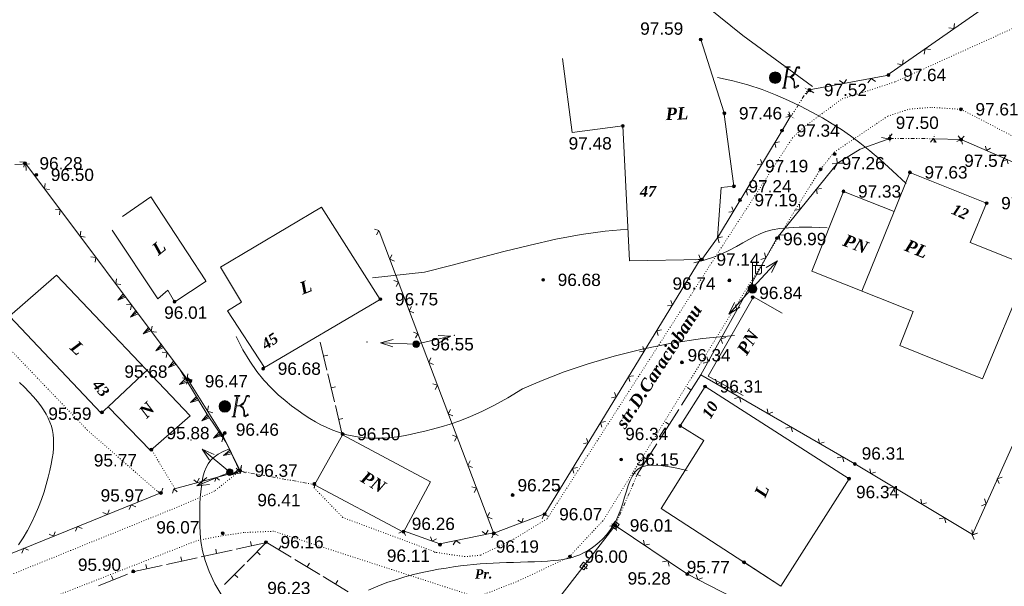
# Model space of a CAD drawing. Header units: millimetres. Extents: x 9396 to 25236, y 15106 to 31102.
# Tile 51 of 256: x 10428 to 10563, y 16266 to 16344. Entities that reach past the tile are written whole.
import ezdxf
from ezdxf.enums import TextEntityAlignment as Align

# ---------------------------------------------------------------- set-up
doc = ezdxf.new("R2010")
doc.units = ezdxf.units.MM
for name, pattern in [('DIVIDE', [1.25, 0.5, -0.25, 0, -0.25, 0, -0.25]), ('DOT', [0.25, 0, -0.25]), ('HIDDEN', [0.375, 0.25, -0.125])]:
    doc.linetypes.add(name, pattern=pattern)
for name, color, linetype, lineweight, true_color in [('1001010', 7, 'Continuous', 9, 0x000000), ('10010110', 7, 'Continuous', 20, 0xa25100), ('10010212', 7, 'Continuous', 9, 0x000000), ('10010230', 7, 'Continuous', 20, 0x000000), ('1060000', 7, 'Continuous', 9, 0x000000), ('1070000', 7, 'DOT', 9, 0x000000), ('2030003', 7, 'Continuous', 9, 0x000000), ('2030012', 7, 'Continuous', 9, 0x000000), ('21100200', 7, 'HIDDEN', 0, 0x800080), ('3000105', 7, 'DIVIDE', 9, 0x000000), ('3000113', 7, 'Continuous', 9, 0x000000), ('3000130', 7, 'Continuous', 9, 0x000000), ('3000220', 7, 'Continuous', 9, 0x000000), ('3000260', 7, 'Continuous', 9, 0x000000), ('5010410', 7, 'Continuous', 9, 0x000000), ('6011210', 1, 'Continuous', 9, 0xff0000)]:
    doc.layers.add(name, color=color, linetype=linetype, lineweight=lineweight, true_color=true_color)
doc.styles.add('1', font='timesbi.ttf', dxfattribs={"height": 0.00127})
doc.styles.add('10', font='timesbi.ttf', dxfattribs={"height": 0.001481})
doc.styles.add('2', font='timesbi.ttf', dxfattribs={"height": 0.001693})
doc.styles.add('9', font='timesbi.ttf', dxfattribs={"height": 0.001693})
doc.styles.add('F2', font='arial.ttf', dxfattribs={"height": 0.001693})

# ---------------------------------------------------------------- blocks, each defined once
blk = doc.blocks.new('SYMBOL21100200')
at = {"true_color": 0x800080}
h = blk.add_hatch(color=216, dxfattribs=at)
edge = h.paths.add_edge_path()
edge.add_arc((0, 0), 0.1, 0, 360)
at = {"color": 216, "linetype": 'Continuous', "lineweight": 0, "true_color": 0x800080}
blk.add_circle((0, 0), 0.1, dxfattribs=at)
blk = doc.blocks.new('SYMBOL5010410')
at = {"true_color": 0xffffff}
for points in [[(0.6715, 0.711), (0.8295, 0.711), (0.5925, -0.6715), (0.474, -0.711), (0.7505, -0.711), (0.6715, -0.6715), (0.9085, 0.711), (1.027, 0.711), (1.027, 0.7505), (0.711, 0.7505)], [(1, 0.05), (1.15, 0.15), (1.3035, 0.2765), (1.3825, 0.474), (1.4615, 0.711), (1.5405, 0.7505), (1.659, 0.7505), (1.6985, 0.6715), (1.659, 0.632), (1.58, 0.6715), (1.5405, 0.711), (1.4615, 0.632), (1.422, 0.4345), (1.264, 0.158), (1.106, 0.0395), (1.264, -0.079), (1.343, -0.316), (1.343, -0.553), (1.3825, -0.632), (1.501, -0.5925), (1.58, -0.5135), (1.6195, -0.5925), (1.4615, -0.6715), (1.3825, -0.711), (1.3035, -0.6715), (1.3035, -0.553), (1.3035, -0.316), (1.2245, -0.1185), (1.106, 0)], [(-0.0395, -0.0395), (0.0395, -0.0395), (0.0395, 0.0395), (-0.0395, 0.0395)]]:
    blk.add_hatch(color=7, dxfattribs=at).paths.add_polyline_path(points)
h = blk.add_hatch(color=7, dxfattribs=at)
edge = h.paths.add_edge_path()
edge.add_arc((0, 0), 0.395, 0, 360)
at = {"color": 18, "linetype": 'Continuous', "lineweight": 0, "true_color": 0x000000, "flags": 128}
for points in [[(0.6715, 0.711), (0.8295, 0.711), (0.5925, -0.6715), (0.474, -0.711), (0.7505, -0.711), (0.6715, -0.6715), (0.9085, 0.711), (1.027, 0.711), (1.027, 0.7505), (0.711, 0.7505), (0.6715, 0.711)], [(1, 0.05), (1, 0.05), (1.15, 0.15), (1.3035, 0.2765), (1.3825, 0.474), (1.4615, 0.711), (1.5405, 0.7505), (1.659, 0.7505), (1.6985, 0.6715), (1.659, 0.632), (1.58, 0.6715), (1.5405, 0.711), (1.4615, 0.632), (1.422, 0.4345), (1.264, 0.158), (1.106, 0.0395), (1.264, -0.079), (1.343, -0.316), (1.343, -0.553), (1.3825, -0.632), (1.501, -0.5925), (1.58, -0.5135), (1.6195, -0.5925), (1.4615, -0.6715), (1.3825, -0.711), (1.3035, -0.6715), (1.3035, -0.553), (1.3035, -0.316), (1.2245, -0.1185), (1.106, 0), (1, 0.05)], [(-0.0395, -0.0395), (0.0395, -0.0395), (0.0395, 0.0395), (-0.0395, 0.0395)]]:
    blk.add_lwpolyline(points, close=True, dxfattribs=at)
blk.add_lwpolyline([(1, 0.05), (0.8, 0.05)], dxfattribs=at)
at = {"color": 3, "linetype": 'Continuous', "lineweight": 0, "true_color": 0x00ea00}
blk.add_circle((0, 0), 0.395, dxfattribs=at)
blk = doc.blocks.new('SYMBOL2030012')
at = {"true_color": 0xffffff}
h = blk.add_hatch(color=7, dxfattribs=at)
edge = h.paths.add_edge_path()
edge.add_arc((0, 0), 0.225, 0, 360)
at = {"true_color": 0x000000}
h = blk.add_hatch(color=18, dxfattribs=at)
edge = h.paths.add_edge_path()
edge.add_arc((0, 0), 0.05, 0, 360)
at = {"color": 18, "linetype": 'Continuous', "lineweight": 0, "true_color": 0x000000}
for radius in [0.225, 0.05]:
    blk.add_circle((0, 0), radius, dxfattribs=at)
blk = doc.blocks.new('SYMBOL2030003')
at = {"true_color": 0xffffff}
h = blk.add_hatch(color=7, dxfattribs=at)
edge = h.paths.add_edge_path()
edge.add_arc((0, 0), 0.3, 0, 360)
at = {"true_color": 0x000000}
h = blk.add_hatch(color=18, dxfattribs=at)
edge = h.paths.add_edge_path()
edge.add_arc((0, 0), 0.1, 0, 360)
at = {"color": 18, "linetype": 'Continuous', "lineweight": 0, "true_color": 0x000000, "flags": 128}
for points in [[(0, 0.3), (0, 1.75)], [(0, 1.6), (0.85, 1.6)], [(0.2, 1.6), (0.2, 1.1), (0.3, 1), (0.5, 1), (0.6, 1.1), (0.6, 1.6)]]:
    blk.add_lwpolyline(points, dxfattribs=at)
at = {"color": 18, "linetype": 'Continuous', "lineweight": 0, "true_color": 0x000000}
for radius in [0.3, 0.1]:
    blk.add_circle((0, 0), radius, dxfattribs=at)

msp = doc.modelspace()

# ---------------------------------------------------------------- linework, layer by layer
at = {"layer": '1001010', "color": 253}
for p, q in [((10550.42, 16323.29), (10548.27, 16317.91)), ((10560.95, 16319.07), (10550.42, 16323.29)), ((10548.27, 16317.91), (10541.3, 16320.68)), ((10469.63, 16318.53), (10477.7, 16305.85)), ((10548.27, 16317.91, 73.27), (10543.84, 16306.97)), ((10566.82, 16310.42), (10560.39, 16294.95)), ((10433.23, 16309.19), (10451.58, 16289.88)), ((10453.79, 16308.36), (10449.47, 16305.53)), ((10532.89, 16303.95, 58.4), (10528.94, 16306.2, 58.4)), ((10440.39, 16291.15), (10445.79, 16296.22)), ((10484.59, 16280.82), (10472.53, 16287.26)), ((10532.68, 16266.5), (10542.06, 16281.23))]:
    msp.add_line(p, q, dxfattribs=at)
for points in [[(10521.7, 16341.54, 0), (10524.89, 16331.61, 0), (10526.25, 16321.38, 0), (10524.49, 16321.21, 0), (10524.02, 16314.29, 0), (10521.86, 16311.33, 0), (10511.94, 16311.13, 0), (10510.99, 16329.7, 0), (10504.05, 16328.78, 0), (10502.73, 16338.95, 0)], [(10453.73, 16308.39, 0), (10446.17, 16319.94, 0), (10442.29, 16317.25, 0)], [(10541.3, 16320.68, 0), (10536.94, 16309.72, 0), (10550.87, 16304.17, 0), (10549.03, 16299.52, 0), (10560.39, 16294.95, 0)], [(10477.7, 16305.85, 0), (10461.8, 16296.49, 0), (10456.73, 16304.28, 0), (10458.65, 16305.47, 0), (10455.76, 16310.27, 0), (10469.63, 16318.53, 0)], [(10560.95, 16319.07, 0), (10558.71, 16313.67, 0), (10566.82, 16310.42, 0)], [(10449.44, 16305.53, 0), (10448.54, 16307.1, 0), (10447.15, 16305.91, 0), (10440.86, 16315.36, 0)], [(10440.33, 16291.09, 0), (10439.38, 16290.25, 0), (10426.77, 16303.54, 0), (10433.23, 16309.19, 0)], [(10528.94, 16306.2, 58.4), (10522.74, 16295.33, 58.4), (10527.53, 16292.67, 58.4)], [(10542.06, 16281.23, 0), (10522.3, 16293.89, 0), (10518.87, 16288.48, 0), (10522.12, 16286.5, 0), (10516.28, 16277.15, 0), (10532.68, 16266.5, 0), (10527.65, 16269.77, 0)], [(10451.58, 16289.88, 0), (10446.15, 16285.12, 0), (10440.33, 16291.09, 0)], [(10472.53, 16287.26, 0), (10468.65, 16280.41, 0), (10480.87, 16273.87, 0), (10484.59, 16280.82, 0)]]:
    msp.add_polyline3d(points, dxfattribs=at)
at = {"layer": '10010110'}
for points in [[(10549.91, 16321.77, 0), (10548.05, 16323.51, 0), (10546.4, 16325, 0), (10544.92, 16326.27, 0), (10543.56, 16327.36, 0), (10542.27, 16328.31, 0), (10541.02, 16329.17, 0), (10539.74, 16329.98, 0), (10538.4, 16330.77, 0), (10536.95, 16331.57, 0), (10535.4, 16332.38, 0), (10533.74, 16333.17, 0), (10531.98, 16333.94, 0), (10530.12, 16334.66, 0), (10528.17, 16335.31, 0), (10526.12, 16335.87, 0), (10523.98, 16336.32, 0)], [(10539.06, 16315.68, 0), (10536.97, 16315.75, 0), (10535.22, 16315.76, 0), (10533.77, 16315.7, 0), (10532.55, 16315.59, 0), (10531.53, 16315.41, 0), (10530.64, 16315.16, 0), (10529.84, 16314.86, 0), (10529.07, 16314.49, 0), (10528.29, 16314.07, 0), (10527.47, 16313.6, 0), (10526.6, 16313.11, 0), (10525.65, 16312.6, 0), (10524.61, 16312.11, 0), (10523.46, 16311.65, 0), (10522.18, 16311.24, 0), (10520.76, 16310.89, 0)], [(10511.72, 16315.5, 0), (10508.58, 16315.24, 0), (10505.27, 16314.77, 0), (10501.82, 16314.11, 0), (10498.27, 16313.31, 0), (10494.65, 16312.42, 0), (10491.01, 16311.48, 0), (10487.37, 16310.52, 0), (10483.76, 16309.6, 0)], [(10497.23, 16293.59, 57.83), (10499.92, 16294.73, 77.71), (10502.93, 16295.89, 93.23), (10506.24, 16297.01, 105.04), (10509.82, 16298.07, 113.8), (10513.64, 16299.02, 120.17), (10517.69, 16299.83, 124.8), (10521.92, 16300.47, 128.34), (10526.32, 16300.88, 131.45)], [(10457.93, 16300.76, 81.68), (10458.83, 16298.95, 101.79), (10459.77, 16297.36, 114.68), (10460.74, 16295.96, 121.35), (10461.72, 16294.75, 122.79), (10462.7, 16293.69, 120.01), (10463.67, 16292.76, 114), (10464.62, 16291.95, 105.77), (10465.53, 16291.24, 96.31), (10466.4, 16290.6, 86.5), (10467.23, 16290.02, 76.67), (10468.02, 16289.51, 67.03), (10468.79, 16289.05, 57.77), (10469.53, 16288.65, 49.11), (10470.25, 16288.3, 41.24), (10470.97, 16287.99, 34.36), (10471.68, 16287.72, 28.69), (10472.39, 16287.48, 24.36), (10473.11, 16287.28, 21.32), (10473.83, 16287.11, 19.42), (10474.56, 16286.97, 18.55), (10475.3, 16286.87, 18.58), (10476.05, 16286.81, 19.38), (10476.81, 16286.78, 20.82), (10477.58, 16286.78, 22.78), (10478.37, 16286.82, 25.12), (10479.18, 16286.89, 27.65), (10480.02, 16286.99, 30.16), (10480.89, 16287.13, 32.46), (10481.81, 16287.31, 34.32), (10482.78, 16287.52, 35.56), (10483.8, 16287.76, 35.97), (10484.89, 16288.04, 35.34), (10486.04, 16288.36, 33.65), (10487.29, 16288.74, 31.55), (10488.63, 16289.2, 29.91), (10490.07, 16289.77, 29.54), (10491.65, 16290.47, 31.31), (10493.36, 16291.32, 36.05), (10495.21, 16292.35, 44.61), (10497.23, 16293.59, 57.83)], [(10428, 16272.14, 18.94), (10428.66, 16273.13, 21.36), (10429.27, 16274.14, 24.09), (10429.82, 16275.19, 26.75), (10430.33, 16276.25, 29.21), (10430.78, 16277.33, 31.36), (10431.18, 16278.39, 33.09), (10431.53, 16279.44, 34.29), (10431.84, 16280.46, 34.86), (10432.11, 16281.44, 34.69), (10432.33, 16282.36, 33.68), (10432.52, 16283.21, 31.78), (10432.66, 16284.01, 29.12), (10432.77, 16284.74, 25.91), (10432.83, 16285.43, 22.34), (10432.85, 16286.08, 18.62), (10432.84, 16286.7, 14.93), (10432.78, 16287.29, 11.48), (10432.68, 16287.86, 8.46), (10432.53, 16288.43, 6.02), (10432.34, 16288.99, 4.14), (10432.1, 16289.54, 2.74), (10431.82, 16290.1, 1.74), (10431.47, 16290.67, 1.08), (10431.07, 16291.25, 0.66), (10430.61, 16291.85, 0.42), (10430.09, 16292.47, 0.29), (10429.5, 16293.12, 0.19), (10428.86, 16293.78, 0.12), (10428.18, 16294.45, 0.07)], [(10456.07, 16264.96, 0), (10454.99, 16266.81, 0), (10454.2, 16268.48, 0), (10453.64, 16269.98, 0), (10453.27, 16271.34, 0), (10453.06, 16272.59, 0), (10452.96, 16273.74, 0), (10452.91, 16274.82, 0), (10452.9, 16275.84, 0), (10452.9, 16276.82, 0), (10452.92, 16277.75, 0), (10452.97, 16278.63, 0), (10453.04, 16279.45, 0), (10453.13, 16280.22, 0), (10453.24, 16280.94, 0), (10453.39, 16281.61, 0), (10453.56, 16282.22, 0), (10453.78, 16282.78, 0), (10454.06, 16283.29, 0), (10454.42, 16283.76, 0), (10454.87, 16284.19, 0), (10455.44, 16284.59, 0), (10456.13, 16284.97, 0), (10456.98, 16285.32, 0)], [(10519.85, 16282.36, 0), (10517.99, 16282.75, 0), (10516.48, 16282.98, 0), (10515.28, 16283.07, 0), (10514.34, 16283.03, 0), (10513.62, 16282.85, 0), (10513.07, 16282.55, 0), (10512.65, 16282.13, 0), (10512.31, 16281.61, 0), (10512.02, 16280.98, 0), (10511.75, 16280.28, 0), (10511.5, 16279.52, 0), (10511.25, 16278.72, 0), (10511, 16277.89, 0), (10510.72, 16277.07, 0), (10510.42, 16276.26, 0), (10510.07, 16275.5, 0), (10509.68, 16274.79, 0), (10509.24, 16274.13, 0), (10508.76, 16273.53, 0), (10508.26, 16272.99, 0), (10507.73, 16272.5, 0), (10507.2, 16272.06, 0), (10506.66, 16271.67, 0), (10506.13, 16271.33, 0), (10505.61, 16271.04, 0), (10505.09, 16270.79, 0), (10504.57, 16270.58, 0), (10504.03, 16270.41, 0), (10503.46, 16270.26, 0), (10502.84, 16270.15, 0), (10502.18, 16270.06, 0), (10501.45, 16269.98, 0), (10500.65, 16269.92, 0), (10499.79, 16269.88, 0), (10498.88, 16269.84, 0), (10497.94, 16269.81, 0), (10496.97, 16269.78, 0), (10496, 16269.75, 0), (10495.04, 16269.72, 0), (10494.09, 16269.69, 0), (10493.18, 16269.65, 0), (10492.29, 16269.6, 0), (10491.41, 16269.53, 0), (10490.52, 16269.46, 0), (10489.63, 16269.37, 0), (10488.71, 16269.26, 0), (10487.76, 16269.13, 0), (10486.76, 16268.97, 0), (10485.71, 16268.79, 0), (10484.61, 16268.59, 0), (10483.46, 16268.34, 0), (10482.28, 16268.06, 0), (10481.07, 16267.74, 0), (10479.84, 16267.37, 0), (10478.6, 16266.96, 0), (10477.35, 16266.48, 0), (10476.1, 16265.95, 0)]]:
    msp.add_polyline3d(points, dxfattribs=at)
at = {"layer": '10010212', "color": 253}
for p, q in [((10427.53, 16324.37), (10429.55, 16324.46)), ((10429.04, 16324.44), (10429.08, 16323.54))]:
    msp.add_line(p, q, dxfattribs=at)
at = {"layer": '10010230', "color": 253}
for p, q in [((10442.56, 16306.4, 96.64), (10441.68, 16305.74, 96.64)), ((10444.29, 16304.09, 96.64), (10443.41, 16303.43, 96.64)), ((10446.03, 16301.77, 96.64), (10445.15, 16301.11, 96.64)), ((10447.76, 16299.46, 96.64), (10446.88, 16298.8, 96.64)), ((10449.5, 16297.15, 96.64), (10448.62, 16296.49, 96.64)), ((10451.09, 16294.74, 96.64), (10450.15, 16294.17, 96.64)), ((10452.59, 16292.27, 96.64), (10451.65, 16291.7, 96.64)), ((10454.11, 16289.81, 96.64), (10453.19, 16289.2, 96.64)), ((10455.72, 16287.41, 96.64), (10454.81, 16286.8, 96.64)), ((10457.15, 16284.91, 96.64), (10456.15, 16284.44, 96.64)), ((10458.39, 16282.3, 96.64), (10457.39, 16281.82, 96.64))]:
    msp.add_line(p, q, dxfattribs=at)
for points in [[(10442.39, 16306.63, 96.64), (10441.68, 16305.74, 96.64), (10442.73, 16306.17, 96.64)], [(10442.56, 16306.4, 0), (10450.23, 16296.16, 4.13), (10453.87, 16290.16, 193.28), (10456.54, 16286.19, 0), (10458.39, 16282.29, 38.86)], [(10444.12, 16304.32, 96.64), (10443.41, 16303.43, 96.64), (10444.47, 16303.86, 96.64)], [(10445.85, 16302.01, 96.64), (10445.15, 16301.11, 96.64), (10446.2, 16301.54, 96.64)], [(10447.59, 16299.69, 96.64), (10446.88, 16298.8, 96.64), (10447.94, 16299.23, 96.64)], [(10449.32, 16297.38, 96.64), (10448.62, 16296.49, 96.64), (10449.67, 16296.92, 96.64)], [(10450.94, 16294.99, 96.64), (10450.15, 16294.17, 96.64), (10451.24, 16294.5, 96.64)], [(10452.44, 16292.52, 96.64), (10451.65, 16291.7, 96.64), (10452.74, 16292.02, 96.64)], [(10453.95, 16290.05, 96.64), (10453.19, 16289.2, 96.64), (10454.27, 16289.57, 96.64)], [(10455.56, 16287.65, 96.64), (10454.81, 16286.8, 96.64), (10455.88, 16287.17, 96.64)], [(10457.02, 16285.17, 96.64), (10456.15, 16284.44, 96.64), (10457.27, 16284.65, 96.64)], [(10458.26, 16282.56, 96.64), (10457.39, 16281.82, 96.64), (10458.51, 16282.03, 96.64)]]:
    msp.add_polyline3d(points, dxfattribs=at)
for points in [[(10442.39, 16306.63, 96.64), (10441.68, 16305.74, 96.64), (10442.73, 16306.17, 96.64), (10442.39, 16306.63, 96.64)], [(10444.12, 16304.32, 96.64), (10443.41, 16303.43, 96.64), (10444.47, 16303.86, 96.64), (10444.12, 16304.32, 96.64)], [(10445.85, 16302.01, 96.64), (10445.15, 16301.11, 96.64), (10446.2, 16301.54, 96.64), (10445.85, 16302.01, 96.64)], [(10447.59, 16299.69, 96.64), (10446.88, 16298.8, 96.64), (10447.94, 16299.23, 96.64), (10447.59, 16299.69, 96.64)], [(10449.32, 16297.38, 96.64), (10448.62, 16296.49, 96.64), (10449.67, 16296.92, 96.64), (10449.32, 16297.38, 96.64)], [(10450.94, 16294.99, 96.64), (10450.15, 16294.17, 96.64), (10451.24, 16294.5, 96.64), (10450.94, 16294.99, 96.64)], [(10452.44, 16292.52, 96.64), (10451.65, 16291.7, 96.64), (10452.74, 16292.02, 96.64), (10452.44, 16292.52, 96.64)], [(10453.95, 16290.05, 96.64), (10453.19, 16289.2, 96.64), (10454.27, 16289.57, 96.64), (10453.95, 16290.05, 96.64)], [(10455.56, 16287.65, 96.64), (10454.81, 16286.8, 96.64), (10455.88, 16287.17, 96.64), (10455.56, 16287.65, 96.64)], [(10457.02, 16285.17, 96.64), (10456.15, 16284.44, 96.64), (10457.27, 16284.65, 96.64), (10457.02, 16285.17, 96.64)], [(10458.26, 16282.56, 96.64), (10457.39, 16281.82, 96.64), (10458.51, 16282.03, 96.64), (10458.26, 16282.56, 96.64)]]:
    msp.add_polyline3d(points, close=True, dxfattribs=at)
at = {"layer": '1060000', "color": 253}
msp.add_line((10483.76, 16309.6), (10476.62, 16308.81), dxfattribs=at)
at = {"layer": '1070000', "color": 253}
for p, q in [((10508.25, 16275.39), (10538.15, 16323.73)), ((10524.72, 16313.26), (10500.59, 16275.71)), ((10449.48, 16279.9), (10446.27, 16285.24)), ((10508.25, 16275.45), (10503.7, 16270.58)), ((10503.7, 16270.52), (10496.68, 16267.2))]:
    msp.add_line(p, q, dxfattribs=at)
for points in [[(10524.72, 16313.26, 0), (10534.29, 16328.02, 0), (10535.81, 16329.47, 0), (10541.13, 16333.41, 0), (10543.92, 16334.26, 0), (10548.45, 16335.75, 0), (10565.9, 16343.68, 0)], [(10547.37, 16331.01, 0), (10550.36, 16331.99, 0), (10553.41, 16332.22, 0), (10557.41, 16331.96, 0)], [(10557.41, 16331.96, 0), (10572.21, 16324.31, 0), (10577.67, 16319.78, 0), (10581.9, 16312.46, 0)], [(10547.37, 16331.01, 0), (10539.97, 16326.03, 0), (10538.15, 16323.73, 0)], [(10426.77, 16303.54, 0), (10424.06, 16301.91, 0), (10437.46, 16287.92, 0), (10447.45, 16279.18, 0)], [(10458.39, 16282.29, 0), (10454.94, 16279.54, 0), (10450.47, 16277.59, 0)], [(10485.38, 16271.12, 0), (10472.55, 16275.91, 0), (10468.54, 16280.05, 0)], [(10450.47, 16277.59, 0), (10382.19, 16249.84, 0), (10362.81, 16238.25, 0), (10359.96, 16232.75, 0), (10351.6, 16226.29, 0), (10359.58, 16222.68, 0), (10366.61, 16232.94, 0), (10377.82, 16240.34, 0), (10395.67, 16250.41, 0), (10452.54, 16272.74, 0)], [(10500.59, 16275.71, 0), (10496, 16272.93, 0), (10491.46, 16270.73, 0), (10489.33, 16270.53, 0), (10484.86, 16271.18, 0)], [(10463.05, 16274.02, 0), (10458.95, 16273.84, 0), (10455.52, 16273.32, 0), (10452.54, 16272.74, 0)], [(10496.68, 16267.2, 0), (10490.96, 16264.97, 0), (10463.05, 16274.02, 0)]]:
    msp.add_polyline3d(points, dxfattribs=at)
at = {"layer": '3000105', "color": 253}
for p, q in [((10534.1, 16330.98, 151.18), (10536.4, 16334.63)), ((10536.82, 16334.36, 75.59), (10535.89, 16334.95, 75.59)), ((10533.68, 16331.25, 75.59), (10534.61, 16330.66, 75.59)), ((10547.66, 16328.45), (10547.65, 16327.35)), ((10547.65, 16327.95), (10553.76, 16327.92)), ((10553.76, 16327.42), (10553.76, 16328.52)), ((10458.6, 16282.75), (10458.4, 16281.67)), ((10458.51, 16282.26), (10468.71, 16280.41)), ((10513.45, 16281.62), (10512.44, 16282.05)), ((10468.62, 16279.92), (10468.82, 16281)), ((10509.97, 16274.83), (10512.99, 16281.81)), ((10509.51, 16275.02), (10510.52, 16274.59))]:
    msp.add_line(p, q, dxfattribs=at)
at = {"layer": '3000113', "color": 253}
msp.add_polyline3d([(10537.04, 16335.07, 0), (10527.49, 16342.08, 0), (10501.34, 16363.17, 0)], dxfattribs=at)
at = {"layer": '3000130', "color": 253}
for p, q in [((10509.97, 16274.83), (10501.26, 16263.59)), ((10510.44, 16274.46), (10510.24, 16274.61)), ((10506.11, 16268.87), (10505.91, 16269.03))]:
    msp.add_line(p, q, dxfattribs=at)
for points in [[(10509.94, 16275.37, 0), (10509.44, 16274.72, 0), (10509.99, 16274.29, 0), (10510.49, 16274.94, 0), (10509.94, 16275.37, 0)], [(10509.96, 16274.72, 0), (10510.02, 16274.73, 0), (10510.06, 16274.77, 0), (10510.07, 16274.83, 0), (10510.06, 16274.88, 0), (10510.02, 16274.92, 0), (10509.96, 16274.94, 0), (10509.91, 16274.92, 0), (10509.87, 16274.88, 0), (10509.86, 16274.83, 0), (10509.87, 16274.77, 0), (10509.91, 16274.73, 0), (10509.96, 16274.72, 0)], [(10505.61, 16269.78, 0), (10505.11, 16269.13, 0), (10505.66, 16268.7, 0), (10506.17, 16269.35, 0), (10505.61, 16269.78, 0)], [(10505.64, 16269.13, 0), (10505.69, 16269.15, 0), (10505.73, 16269.19, 0), (10505.75, 16269.24, 0), (10505.73, 16269.3, 0), (10505.69, 16269.34, 0), (10505.64, 16269.35, 0), (10505.58, 16269.34, 0), (10505.54, 16269.3, 0), (10505.53, 16269.24, 0), (10505.54, 16269.19, 0), (10505.58, 16269.15, 0), (10505.64, 16269.13, 0)]]:
    msp.add_polyline3d(points, close=True, dxfattribs=at)
at = {"layer": '3000220', "color": 253}
for p, q in [((10469.46, 16299.97), (10470.37, 16296.15)), ((10469.92, 16298.06), (10470.5, 16298.2)), ((10470.49, 16295.63), (10471.4, 16291.81)), ((10519.05, 16291.32), (10521.72, 16295.51)), ((10470.95, 16293.72), (10471.53, 16293.86)), ((10520.39, 16293.41), (10519.88, 16293.74)), ((10471.53, 16291.29), (10472.44, 16287.47)), ((10516.02, 16286.57), (10518.69, 16290.75)), ((10471.98, 16289.38), (10472.57, 16289.52)), ((10517.35, 16288.66), (10516.85, 16288.98)), ((10512.99, 16281.82), (10515.65, 16286)), ((10514.32, 16283.91), (10513.81, 16284.23)), ((10457.91, 16271.57), (10462.13, 16272.49)), ((10462.13, 16272.58), (10459.42, 16269.83)), ((10460.02, 16272.03), (10459.89, 16272.62)), ((10462.05, 16272.54), (10465.48, 16270.45)), ((10453.12, 16270.51), (10457.34, 16271.44)), ((10455.23, 16270.98), (10455.1, 16271.56)), ((10460.77, 16271.2), (10461.2, 16270.78)), ((10463.76, 16271.49), (10464.08, 16272.01)), ((10448.33, 16269.46), (10452.54, 16270.39)), ((10450.44, 16269.92), (10450.31, 16270.51)), ((10465.95, 16270.16), (10469.39, 16268.08)), ((10445.64, 16268.87), (10445.52, 16269.45)), ((10459.05, 16269.46), (10456.33, 16266.71)), ((10467.67, 16269.12), (10467.98, 16269.63)), ((10439, 16266.53), (10443.01, 16268.13)), ((10441, 16267.33), (10440.78, 16267.89)), ((10457.69, 16268.08), (10458.12, 16267.66)), ((10469.86, 16267.79), (10473.29, 16265.7)), ((10471.57, 16266.75), (10471.89, 16267.26))]:
    msp.add_line(p, q, dxfattribs=at)
msp.add_polyline3d([(10443.55, 16268.35, 0), (10443.9, 16268.48, 0), (10447.75, 16269.33, 0)], dxfattribs=at)
at = {"layer": '3000260', "color": 253}
for p, q in [((10557.45, 16327.8), (10553.76, 16327.92)), ((10557.45, 16327.8), (10557.45, 16327.8)), ((10557.45, 16327.8), (10567.13, 16323.59)), ((10451.16, 16294.92), (10428.89, 16324.63)), ((10574.68, 16308.54), (10559.01, 16273.57)), ((10458.39, 16282.29), (10449.42, 16279.84)), ((10399.2, 16259.74), (10447.57, 16279.28))]:
    msp.add_line(p, q, dxfattribs=at)
for points in [[(10536.61, 16334.62, 0), (10547.26, 16336.58, 0), (10562.17, 16347.04, 0), (10570.78, 16352.53, 0)], [(10555.76, 16343.16, 0), (10556.45, 16343.04, 0), (10556.55, 16343.72, 0)], [(10552.36, 16339.55, 0), (10552.52, 16340.28, 0), (10553.24, 16340.17, 0)], [(10548.7, 16338.2, 0), (10549.39, 16338.08, 0), (10549.49, 16338.76, 0)], [(10540.76, 16335.89, 0), (10541.33, 16335.49, 0), (10541.71, 16336.07, 0)], [(10544.65, 16335.6, 0), (10545.1, 16336.19, 0), (10545.71, 16335.79, 0)], [(10536.16, 16334.03, 0), (10536.61, 16334.62, 0), (10537.23, 16334.23, 0)], [(10524.02, 16314.29, 0), (10532.87, 16329.04, 0), (10534, 16330.94, 0)], [(10533.37, 16330.87, 0), (10534.03, 16331, 0), (10533.81, 16331.61, 0)], [(10540.46, 16324.54, 0), (10543.57, 16326.48, 0), (10547.65, 16327.95, 0)], [(10546.52, 16328.08, 0), (10547.44, 16327.88, 0), (10547.99, 16328.61, 0)], [(10554.02, 16327.41, 0), (10553.64, 16327.93, 0), (10553.25, 16327.44, 0)], [(10557.89, 16328.29, 0), (10557.44, 16327.8, 0), (10557.04, 16328.32, 0)], [(10532.03, 16326.69, 0), (10531.86, 16327.36, 0), (10532.52, 16327.5, 0)], [(10556.86, 16327.52, 0), (10557.46, 16327.8, 0), (10557.64, 16327.18, 0)], [(10560.78, 16326.9, 0), (10560.94, 16326.29, 0), (10561.48, 16326.6, 0)], [(10540.39, 16325.26, 0), (10540.45, 16324.54, 0), (10539.75, 16324.46, 0)], [(10428.74, 16324.01, 0), (10428.85, 16324.68, 0), (10428.19, 16324.74, 0)], [(10540.46, 16324.54, 0), (10532.15, 16314.27, 0), (10521.72, 16295.5, 0), (10542.86, 16283.26, 0), (10559.01, 16273.57, 0)], [(10529.46, 16324.34, 0), (10530.12, 16324.46, 0), (10529.91, 16325.08, 0)], [(10539.98, 16323.66, 0), (10540.47, 16324.55, 0), (10541.46, 16324.58, 0)], [(10563.12, 16324.8, 0), (10563.72, 16325.08, 0), (10563.9, 16324.46, 0)], [(10432.29, 16320.93, 0), (10431.58, 16321.05, 0), (10431.68, 16321.75, 0)], [(10538.28, 16321.06, 0), (10537.6, 16321.01, 0), (10537.7, 16320.34, 0)], [(10528.12, 16320.16, 0), (10527.94, 16320.83, 0), (10528.61, 16320.97, 0)], [(10525.55, 16317.81, 0), (10526.21, 16317.93, 0), (10525.99, 16318.55, 0)], [(10535.26, 16318.91, 0), (10535.32, 16318.19, 0), (10534.62, 16318.11, 0)], [(10433.63, 16317.48, 0), (10433.75, 16318.15, 0), (10433.08, 16318.21, 0)], [(10437.18, 16314.41, 0), (10436.47, 16314.52, 0), (10436.57, 16315.22, 0)], [(10477.2, 16314.72, 0), (10477.51, 16315.3, 0), (10476.9, 16315.51, 0)], [(10480.87, 16274.06, 0), (10485.89, 16272.27, 0), (10493.23, 16273.81, 0), (10482.2, 16302.88, 0), (10477.53, 16315.24, 0)], [(10524.21, 16313.62, 0), (10524.03, 16314.3, 0), (10524.7, 16314.44, 0)], [(10533.15, 16314.71, 0), (10532.47, 16314.66, 0), (10532.57, 16313.99, 0)], [(10438.53, 16310.95, 0), (10438.64, 16311.62, 0), (10437.97, 16311.68, 0)], [(10479.64, 16311.09, 0), (10479, 16311.36, 0), (10479.3, 16311.97, 0)], [(10521.01, 16311.27, 0), (10521.66, 16311.38, 0), (10521.44, 16311.98, 0)], [(10530.45, 16312.24, 0), (10530.64, 16311.54, 0), (10529.96, 16311.35, 0)], [(10493.29, 16273.75, 0), (10500.28, 16276.39, 0), (10521.63, 16311.33, 0)], [(10442.08, 16307.88, 0), (10441.37, 16307.99, 0), (10441.47, 16308.69, 0)], [(10479.87, 16307.64, 0), (10480.19, 16308.22, 0), (10479.57, 16308.43, 0)], [(10519.69, 16307.21, 0), (10519.51, 16307.87, 0), (10520.17, 16307.99, 0)], [(10529.09, 16307.74, 0), (10528.43, 16307.57, 0), (10528.65, 16306.94, 0)], [(10443.42, 16304.42, 0), (10443.54, 16305.1, 0), (10442.87, 16305.15, 0)], [(10482.31, 16304.01, 0), (10481.67, 16304.28, 0), (10481.98, 16304.89, 0)], [(10517.15, 16304.97, 0), (10517.8, 16305.07, 0), (10517.59, 16305.68, 0)], [(10526.49, 16305.11, 0), (10526.67, 16304.41, 0), (10525.99, 16304.21, 0)], [(10446.97, 16301.35, 0), (10446.26, 16301.46, 0), (10446.36, 16302.16, 0)], [(10482.55, 16300.56, 0), (10482.86, 16301.14, 0), (10482.25, 16301.35, 0)], [(10515.84, 16300.9, 0), (10515.66, 16301.56, 0), (10516.32, 16301.69, 0)], [(10525.13, 16300.61, 0), (10524.46, 16300.44, 0), (10524.68, 16299.81, 0)], [(10448.31, 16297.89, 0), (10448.43, 16298.57, 0), (10447.76, 16298.63, 0)], [(10513.3, 16298.66, 0), (10513.95, 16298.76, 0), (10513.73, 16299.37, 0)], [(10484.99, 16296.93, 0), (10484.35, 16297.21, 0), (10484.66, 16297.82, 0)], [(10522.52, 16297.97, 0), (10522.7, 16297.28, 0), (10522.02, 16297.08, 0)], [(10451.87, 16294.82, 0), (10451.16, 16294.94, 0), (10451.26, 16295.64, 0)], [(10511.98, 16294.59, 0), (10511.8, 16295.26, 0), (10512.46, 16295.38, 0)], [(10451.11, 16294.2, 0), (10451.25, 16294.92, 0), (10450.55, 16295.09, 0)], [(10458.47, 16282.33, 0), (10456.06, 16287.15, 0), (10451.27, 16294.87, 0)], [(10485.23, 16293.48, 0), (10485.54, 16294.07, 0), (10484.93, 16294.28, 0)], [(10523.74, 16294.91, 0), (10523.9, 16294.25, 0), (10524.54, 16294.45, 0)], [(10509.44, 16292.36, 0), (10510.09, 16292.46, 0), (10509.88, 16293.06, 0)], [(10526.33, 16292.26, 0), (10527.03, 16292.43, 0), (10527.21, 16291.75, 0)], [(10454.72, 16290.27, 0), (10453.98, 16290.51, 0), (10454.1, 16291.26, 0)], [(10487.67, 16289.86, 0), (10487.04, 16290.13, 0), (10487.34, 16290.74, 0)], [(10530.8, 16290.82, 0), (10530.96, 16290.16, 0), (10531.6, 16290.36, 0)], [(10508.13, 16288.29, 0), (10507.95, 16288.95, 0), (10508.61, 16289.07, 0)], [(10533.39, 16288.17, 0), (10534.09, 16288.34, 0), (10534.28, 16287.66, 0)], [(10455.93, 16286.28, 0), (10456.14, 16286.98, 0), (10455.47, 16287.22, 0)], [(10487.91, 16286.41, 0), (10488.23, 16286.99, 0), (10487.61, 16287.2, 0)], [(10505.59, 16286.05, 0), (10506.24, 16286.15, 0), (10506.02, 16286.76, 0)], [(10537.87, 16286.73, 0), (10538.02, 16286.07, 0), (10538.66, 16286.27, 0)], [(10490.36, 16282.78, 0), (10489.72, 16283.06, 0), (10490.02, 16283.67, 0)], [(10540.45, 16284.08, 0), (10541.16, 16284.25, 0), (10541.34, 16283.57, 0)], [(10458.62, 16282.88, 0), (10458.38, 16282.29, 0), (10457.89, 16282.68, 0)], [(10459.18, 16282.04, 0), (10458.46, 16282.35, 0), (10458.65, 16283.08, 0)], [(10504.27, 16281.98, 0), (10504.09, 16282.64, 0), (10504.76, 16282.77, 0)], [(10544.92, 16282.61, 0), (10545.06, 16281.94, 0), (10545.71, 16282.14, 0)], [(10452.81, 16281.29, 0), (10452.57, 16280.71, 0), (10452.09, 16281.09, 0)], [(10455.62, 16281.02, 0), (10455.15, 16281.41, 0), (10454.96, 16280.84, 0)], [(10563.08, 16281.44, 0), (10562.42, 16281.2, 0), (10562.69, 16280.58, 0)], [(10447.01, 16279.59, 0), (10447.62, 16279.3, 0), (10447.84, 16279.93, 0)], [(10449.81, 16279.43, 0), (10449.35, 16279.82, 0), (10449.16, 16279.25, 0)], [(10490.6, 16279.33, 0), (10490.91, 16279.92, 0), (10490.29, 16280.13, 0)], [(10501.73, 16279.74, 0), (10502.38, 16279.84, 0), (10502.17, 16280.45, 0)], [(10547.47, 16279.92, 0), (10548.17, 16280.08, 0), (10548.34, 16279.39, 0)], [(10551.92, 16278.41, 0), (10552.06, 16277.74, 0), (10552.7, 16277.94, 0)], [(10560.66, 16278.49, 0), (10560.9, 16277.79, 0), (10560.23, 16277.53, 0)], [(10439.62, 16276.61, 0), (10440.24, 16276.32, 0), (10440.46, 16276.95, 0)], [(10443.23, 16276.99, 0), (10443.51, 16277.64, 0), (10444.15, 16277.36, 0)], [(10493.04, 16275.71, 0), (10492.4, 16275.98, 0), (10492.71, 16276.59, 0)], [(10496.57, 16275.53, 0), (10497.14, 16275.21, 0), (10497.34, 16275.82, 0)], [(10499.94, 16275.74, 0), (10500.21, 16276.37, 0), (10500.81, 16276.06, 0)], [(10554.46, 16275.72, 0), (10555.17, 16275.88, 0), (10555.34, 16275.19, 0)], [(10432.24, 16273.63, 0), (10432.85, 16273.34, 0), (10433.07, 16273.96, 0)], [(10435.85, 16274.01, 0), (10436.13, 16274.66, 0), (10436.77, 16274.38, 0)], [(10480.26, 16273.75, 0), (10480.88, 16274.06, 0), (10481.15, 16273.43, 0)], [(10491.68, 16274, 0), (10492.21, 16273.6, 0), (10492.51, 16274.17, 0)], [(10493.03, 16273.12, 0), (10493.3, 16273.75, 0), (10493.9, 16273.45, 0)], [(10509.23, 16274.72, 0), (10509.97, 16274.82, 0), (10510.14, 16274.11, 0)], [(10509.97, 16274.83, 0), (10519.86, 16268.13, 0), (10536.76, 16259.43, 0)], [(10558.91, 16274.21, 0), (10559.06, 16273.54, 0), (10559.7, 16273.74, 0)], [(10559.64, 16273.76, 0), (10558.98, 16273.52, 0), (10559.25, 16272.89, 0)], [(10484.6, 16273.26, 0), (10484.84, 16272.65, 0), (10485.4, 16272.98, 0)], [(10487.72, 16272.15, 0), (10488.09, 16272.73, 0), (10488.65, 16272.34, 0)], [(10513.85, 16272.8, 0), (10513.99, 16272.1, 0), (10514.67, 16272.25, 0)], [(10428.46, 16271.02, 0), (10428.74, 16271.68, 0), (10429.38, 16271.4, 0)], [(10516.45, 16269.83, 0), (10517.19, 16269.94, 0), (10517.36, 16269.22, 0)], [(10521.09, 16268.06, 0), (10521.31, 16267.39, 0), (10521.96, 16267.61, 0)]]:
    msp.add_polyline3d(points, dxfattribs=at)
at = {"layer": '6011210'}
for p, q in [((10528.88, 16307.55), (10532.22, 16311.14)), ((10528.86, 16307.47, 23.74), (10525.57, 16303.84, 23.74)), ((10482.62, 16299.7), (10487.4, 16300.81)), ((10482.62, 16299.7), (10477.73, 16299.91)), ((10457.02, 16282.13), (10453.26, 16285.27)), ((10457.02, 16282.13), (10452.49, 16280.27))]:
    msp.add_line(p, q, dxfattribs=at)
for points in [[(10530.69, 16310.24, 0), (10532.22, 16311.14, 0), (10532.22, 16311.14, 0), (10531.42, 16309.55, 0)], [(10527.08, 16304.77, 23.74), (10525.57, 16303.84, 23.74), (10525.57, 16303.84, 23.74), (10526.34, 16305.44, 23.74)], [(10485.63, 16300.91, 0), (10487.4, 16300.81, 0), (10487.4, 16300.81, 0), (10485.85, 16299.94, 0)], [(10479.41, 16299.34, 0), (10477.73, 16299.91, 0), (10477.73, 16299.91, 0), (10479.45, 16300.34, 0)], [(10454.24, 16283.8, 0), (10453.26, 16285.27, 0), (10453.26, 16285.27, 0), (10454.88, 16284.56, 0)], [(10454.25, 16280.46, 0), (10452.49, 16280.27, 0), (10452.49, 16280.27, 0), (10453.87, 16281.38, 0)]]:
    msp.add_polyline3d(points, dxfattribs=at)
for p in [(10487.87, 16300.92), (10475.87, 16299.99), (10451.69, 16286.57)]:
    msp.add_point(p, dxfattribs=at)

# ---------------------------------------------------------------- block references
at = {"layer": '2030003', "color": 253, "xscale": 2, "yscale": 2, "zscale": 2}
msp.add_blockref('SYMBOL2030003', (10528.82, 16307.31, 147.33), dxfattribs=at)
at = {"layer": '2030012', "color": 253, "xscale": 2, "yscale": 2, "zscale": 2}
for p in [(10482.62, 16299.7), (10457.02, 16282.13)]:
    msp.add_blockref('SYMBOL2030012', p, dxfattribs=at)
at = {"layer": '21100200', "xscale": 2, "yscale": 2, "zscale": 2}
for p in [(10521.7, 16341.54, 195.18), (10547.48, 16336.67, 195.27), (10536.61, 16334.62, 195.03), (10557.42, 16331.96, 195.22), (10524.95, 16331.41, 194.93), (10511, 16329.68, 194.96), (10532.86, 16329.04, 194.68), (10547.65, 16327.95, 194.99), (10557.45, 16327.8, 195.14), (10540.08, 16325.8, 194.52), (10428.9, 16324.54, 192.56), (10538.16, 16323.72, 194.38), (10430.46, 16322.96, 193), (10550.42, 16323.3, 195.26), (10526.25, 16321.38, 194.48), (10527.08, 16319.5, 194.38), (10541.3, 16320.68, 194.66), (10560.95, 16319.07, 195.33), (10532.16, 16314.26, 193.98), (10521.86, 16311.33, 194.28), (10500.06, 16308.54, 193.36), (10525.64, 16308.47, 193.49), (10528.83, 16306.15, 193.68), (10449.44, 16305.54, 192.02), (10477.72, 16305.88, 193.5), (10482.62, 16299.7, 193.1), (10519.11, 16297.21, 192.68), (10461.62, 16296.34, 193.36), (10451.24, 16294.88, 191.36), (10451.6, 16294.62, 192.94), (10522.3, 16293.9, 192.62), (10439.48, 16290.34, 191.18), (10518.88, 16288.48, 192.68), (10456.02, 16287.16, 191.76), (10456.34, 16287.5, 192.92), (10472.52, 16287.36, 193), (10446.26, 16285.22, 191.54), (10510.77, 16283.87, 192.31), (10542.86, 16283.26, 192.62), (10458.44, 16282.34, 192.74), (10468.64, 16280.5, 192.82), (10542.06, 16281.24, 192.68), (10447.58, 16279.28, 191.94), (10495.86, 16278.98, 192.5), (10500.26, 16276.36, 192.14), (10456.06, 16273.74, 192.14), (10480.88, 16273.96, 192.52), (10493.28, 16273.72, 192.38), (10509.96, 16274.82, 192.02), (10462, 16272.52, 192.32), (10485.9, 16272.18, 192.22), (10503.74, 16270.54, 192), (10527.64, 16269.76, 191.54), (10443.78, 16268.5, 191.8), (10519.86, 16268.14, 190.56)]:
    msp.add_blockref('SYMBOL21100200', p, dxfattribs=at)
at = {"layer": '5010410', "color": 253, "xscale": 2, "yscale": 2, "zscale": 2}
for p in [(10531.91, 16336.3), (10456.36, 16291.16)]:
    msp.add_blockref('SYMBOL5010410', p, dxfattribs=at)

# ---------------------------------------------------------------- texts
at = {"layer": '1001010', "color": 253, "style": '9'}
for s, height, rotation, p in [('PL', 1.693, 2.4, (10516.87, 16331.31)), ('PN', 1.693, 339.2, (10541.37, 16314.08, 36.63)), ('L', 1.69, 38.8, (10446.69, 16312.47)), ('PL', 1.693, 338, (10549.87, 16313.39)), ('L', 1.69, 21.3, (10466.73, 16307.29)), ('PN', 1.693, 59.2, (10527.3, 16298.5, 58.4)), ('L', 1.69, 316.8, (10435.55, 16299.72)), ('N', 1.69, 47.3, (10445.02, 16289.99)), ('PN', 1.693, 328.9, (10475.28, 16281.66)), ('L', 1.69, 66.6, (10529.77, 16278.85, 71.28))]:
    msp.add_text(s, height=height, rotation=rotation, dxfattribs=at).set_placement(p, align=Align.MIDDLE_LEFT)
at = {"layer": '1001010', "color": 1, "true_color": 0xff0000, "style": '10'}
msp.add_text('47', height=1.481, dxfattribs=at).set_placement((10513.35, 16320.69, 162.3), align=Align.MIDDLE_LEFT)
for s, rotation, p in [('12', 335.6, (10556.31, 16318.35, 95.8)), ('45', 33.7, (10461.59, 16299.51)), ('43', 309.4, (10438.63, 16294.52, 29.66)), ('10', 59.6, (10522.41, 16289.73))]:
    msp.add_text(s, height=1.481, rotation=rotation, dxfattribs=at).set_placement(p, align=Align.MIDDLE_LEFT)
at = {"layer": '1070000', "color": 253, "style": '2'}
msp.add_text('str.D.Caraciobanu', height=1.693, rotation=57.2, dxfattribs=at).set_placement((10510.61, 16288.42, 94.92), align=Align.MIDDLE_LEFT)
at = {"layer": '1070000', "color": 253, "style": '1'}
msp.add_text('Pr.', height=1.27, dxfattribs=at).set_placement((10490.69, 16268.16, 57.44), align=Align.MIDDLE_LEFT)
at = {"layer": '21100200', "color": 253, "style": 'F2'}
for s, p in [('97.59', (10513.38, 16343.04, 45.98)), ('97.64', (10549.48, 16336.67, 195.27)), ('97.52', (10538.61, 16334.62, 195.03)), ('97.46', (10526.95, 16331.41, 194.93)), ('97.61', (10559.42, 16331.96, 195.22)), ('97.50', (10548.47, 16330.11, -0.01)), ('97.34', (10534.86, 16329.04, 194.68)), ('97.48', (10503.56, 16327.28, 68.08)), ('96.28', (10430.9, 16324.54, 192.56)), ('97.26', (10541.04, 16324.56, 90.92)), ('97.57', (10557.87, 16324.9, 108.02)), ('96.50', (10432.46, 16322.96, 193)), ('97.19', (10530.54, 16324.16)), ('97.63', (10552.42, 16323.3, 195.26)), ('97.24', (10528.25, 16321.38, 194.48)), ('97.33', (10543.3, 16320.68, 194.66)), ('97.19', (10529.08, 16319.5, 194.38)), ('97.66', (10562.95, 16319.07, 195.33)), ('96.99', (10533.02, 16314.14)), ('97.14', (10523.86, 16311.33, 194.28)), ('96.68', (10502.06, 16308.54, 193.36)), ('96.74', (10517.82, 16308.03, 61.13)), ('96.84', (10529.73, 16306.75, 35.88)), ('96.75', (10479.72, 16305.88, 193.5)), ('96.01', (10448.02, 16304.04, 0.4)), ('96.55', (10484.62, 16299.7, 193.1)), ('96.34', (10519.89, 16298.19, 104.48)), ('95.68', (10442.56, 16295.94)), ('96.68', (10463.62, 16296.34, 193.36)), ('96.47', (10453.6, 16294.62, 192.94)), ('96.31', (10524.3, 16293.9, 192.62)), ('95.59', (10432.12, 16290.16)), ('96.46', (10457.86, 16287.98, 2.94)), ('95.88', (10448.34, 16287.5, 21.3)), ('96.50', (10474.52, 16287.36, 193)), ('96.34', (10511.32, 16287.38, 36.04)), ('95.77', (10438.36, 16283.76, 65.86)), ('96.15', (10512.77, 16283.87, 192.31)), ('96.31', (10543.8, 16284.7)), ('96.37', (10460.44, 16282.34, 192.74)), ('96.25', (10496.54, 16280.34, 72.06)), ('95.97', (10439.3, 16278.94, 39.48)), ('96.41', (10460.82, 16278.3)), ('96.34', (10543.02, 16279.4, 53.96)), ('96.07', (10502.26, 16276.36, 192.14)), ('96.07', (10446.94, 16274.56)), ('96.26', (10482.02, 16275.04)), ('96.01', (10511.96, 16274.82, 192.02)), ('96.16', (10464, 16272.52, 192.32)), ('96.19', (10493.56, 16271.92, 12.36)), ('96.11', (10478.6, 16270.66, 3.58)), ('96.00', (10505.74, 16270.54, 192)), ('95.90', (10436.18, 16269.42, 131.14)), ('95.77', (10519.78, 16269.1, 171.64)), ('95.28', (10511.66, 16267.54, 43.6)), ('96.23', (10462.18, 16266.22, 192.46))]:
    msp.add_text(s, height=1.693, dxfattribs=at).set_placement(p, align=Align.MIDDLE_LEFT)

doc.saveas('drawing.dxf')
